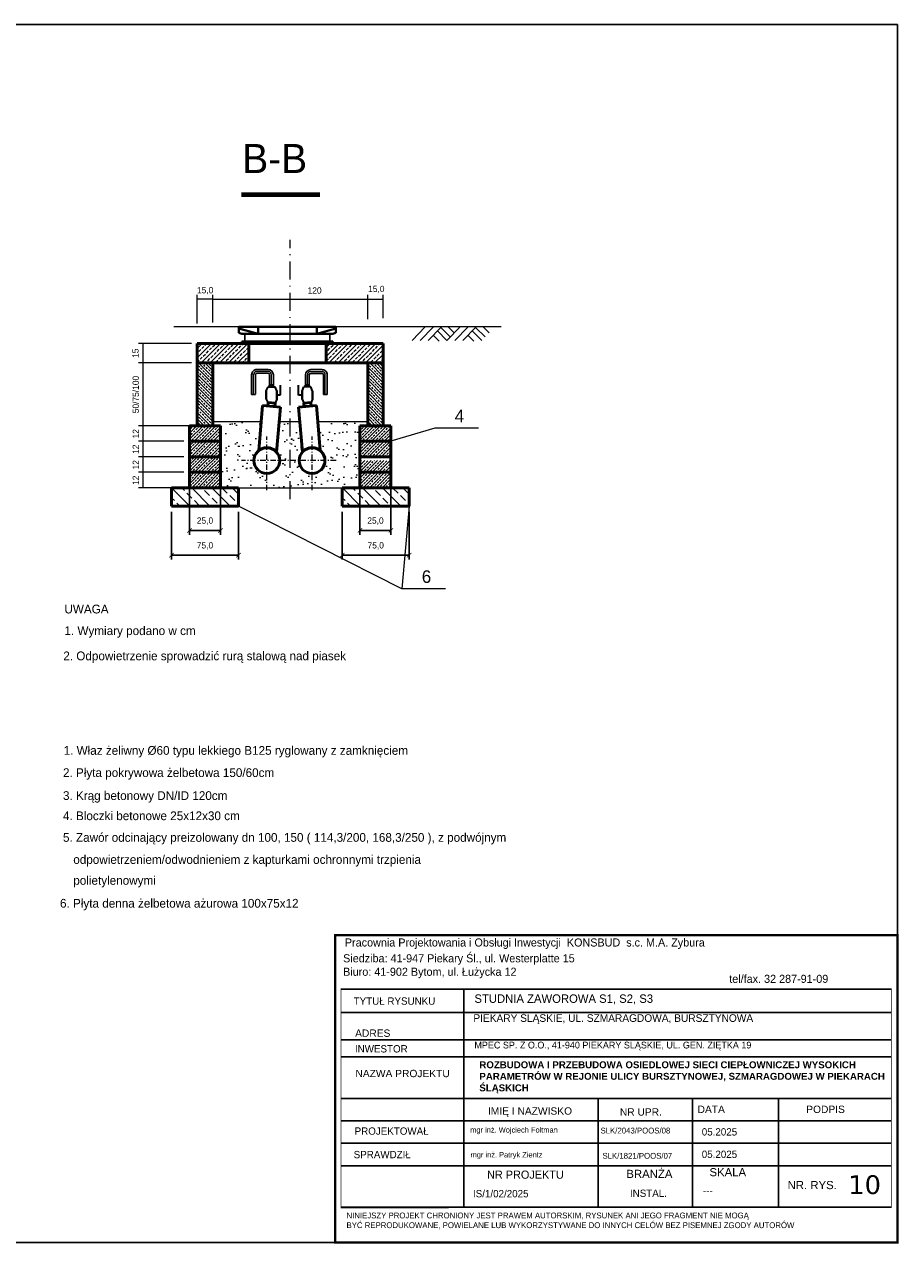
# Model space of a CAD drawing. Extents: x 6567519 to 6569315, y 5583523 to 5585607.
# Tile 41 of 67: x 6568908 to 6569005, y 5583600 to 5583736. Entities that reach past the tile are written whole.
import ezdxf

# ---------------------------------------------------------------- set-up
doc = ezdxf.new("R2010")
doc.units = 0
doc.header["$PDSIZE"] = 0.75
doc.linetypes.add('DGN Style 4', pattern=[2.564227, 1.281312, -0.640656, 0.001602, -0.640656])
doc.linetypes.add('GAK', pattern=[3.5, 2, -0.7, 0.1, -0.7])
doc.layers.get('0').update_dxf_attribs({"linetype": 'CONTINUOUS', "lineweight": 13})
doc.layers.get('Defpoints').update_dxf_attribs({"linetype": 'CONTINUOUS'})
for name, color, linetype, lineweight in [('0-przyłącze', 7, 'CONTINUOUS', 50), ('40', 10, 'CONTINUOUS', 40), ('OBRYS', 7, 'CONTINUOUS', 0), ('pomocnicza', 140, 'CONTINUOUS', 30), ('RAMKA', 7, 'CONTINUOUS', 25), ('sch_mont', 7, 'CONTINUOUS', 0), ('siec', 7, 'GAK', 70), ('studnia', 170, 'CONTINUOUS', 50), ('wymiar', 80, 'CONTINUOUS', 20)]:
    doc.layers.add(name, color=color, linetype=linetype, lineweight=lineweight)
doc.layers.add('_D.OBRZEŻE', color=43, linetype='CONTINUOUS')
doc.styles.add('Opisy018', font='verdana.ttf', dxfattribs={"height": 20})
doc.dimstyles.new('Kopia ISO-25', dxfattribs={"dimtxt": 0.7, "dimasz": 0.5, "dimexe": 0.5, "dimexo": 0.625, "dimtad": 1, "dimdsep": 46, "dimtxsty": 'Standard', "dimblk": 'ARCHTICK', "dimcen": 2.5, "dimadec": 0, "dimazin": 0, "dimtfac": 1, "dimtmove": 0, "dimatfit": 3, "dimfxl": 0, "dimarcsym": 0})
pattern_1 = [(45, (6566893.1232, 5582609.0037), (-0.50911688, 0.50911688), []), (45, (6566893.6315, 5582609.0037), (-0.50911688, 0.50911688), [0.3456, -0.144])]
pattern_2 = [(45, (-5226.1403, 15218.09356), (-0.353553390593, 0.353553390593), []), (45, (-5225.78676, 15218.09356), (-0.353553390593, 0.353553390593), [0.25, -0.125])]

# ---------------------------------------------------------------- blocks, each defined once
blk = doc.blocks.new('_ArchTick')
at = {"color": 0, "linetype": 'ByBlock', "const_width": 0.15}
blk.add_lwpolyline([(-0.5, -0.5), (0.5, 0.5)], dxfattribs=at)
blk = doc.blocks.new('*D445')
at = {"layer": 'Defpoints', "color": 0, "linetype": 'ByBlock', "lineweight": 20}
for p in [(6568926.1, 5583686.16), (6568929.56, 5583686.16), (6568929.56, 5583679.69)]:
    blk.add_point(p, dxfattribs=at)
at = {"layer": 'pomocnicza', "color": 0, "linetype": 'ByBlock', "lineweight": -2}
for p, q in [((6568926.1, 5583685.54), (6568926.1, 5583679.19)), ((6568929.56, 5583685.54), (6568929.56, 5583679.19)), ((6568926.1, 5583679.69), (6568929.56, 5583679.69))]:
    blk.add_line(p, q, dxfattribs=at)
at = {"layer": 'pomocnicza', "color": 0, "linetype": 'ByBlock', "lineweight": -2, "xscale": 0.5, "yscale": 0.5, "zscale": 0.5, "rotation": 180}
blk.add_blockref('_ArchTick', (6568926.1, 5583679.69), dxfattribs=at)
at = {"layer": 'pomocnicza', "color": 0, "linetype": 'ByBlock', "lineweight": -2, "xscale": 0.5, "yscale": 0.5, "zscale": 0.5}
blk.add_blockref('_ArchTick', (6568929.56, 5583679.69), dxfattribs=at)
at = {"layer": 'pomocnicza', "color": 0, "linetype": 'ByBlock', "lineweight": 20, "insert": (6568927.83, 5583680.72), "char_height": 0.7, "attachment_point": 5}
blk.add_mtext('25,0', dxfattribs=at)
blk = doc.blocks.new('*D444')
at = {"layer": 'Defpoints', "color": 0, "linetype": 'ByBlock', "lineweight": 20}
for p in [(6568945.11, 5583686.16), (6568948.56, 5583686.16), (6568948.56, 5583679.69)]:
    blk.add_point(p, dxfattribs=at)
at = {"layer": 'pomocnicza', "color": 0, "linetype": 'ByBlock', "lineweight": -2}
for p, q in [((6568945.11, 5583685.54), (6568945.11, 5583679.19)), ((6568948.56, 5583685.54), (6568948.56, 5583679.19)), ((6568945.11, 5583679.69), (6568948.56, 5583679.69))]:
    blk.add_line(p, q, dxfattribs=at)
at = {"layer": 'pomocnicza', "color": 0, "linetype": 'ByBlock', "lineweight": -2, "xscale": 0.5, "yscale": 0.5, "zscale": 0.5, "rotation": 180}
blk.add_blockref('_ArchTick', (6568945.11, 5583679.69), dxfattribs=at)
at = {"layer": 'pomocnicza', "color": 0, "linetype": 'ByBlock', "lineweight": -2, "xscale": 0.5, "yscale": 0.5, "zscale": 0.5}
blk.add_blockref('_ArchTick', (6568948.56, 5583679.69), dxfattribs=at)
at = {"layer": 'pomocnicza', "color": 0, "linetype": 'ByBlock', "lineweight": 20, "insert": (6568946.84, 5583680.72), "char_height": 0.7, "attachment_point": 5}
blk.add_mtext('25,0', dxfattribs=at)
blk = doc.blocks.new('*D440')
at = {"layer": 'Defpoints', "color": 0, "linetype": 'ByBlock', "lineweight": 20}
for p in [(6568924.1, 5583682.4), (6568931.56, 5583682.4), (6568931.56, 5583676.93)]:
    blk.add_point(p, dxfattribs=at)
at = {"layer": 'studnia', "color": 0, "linetype": 'ByBlock', "lineweight": -2}
for p, q in [((6568924.1, 5583681.77), (6568924.1, 5583676.43)), ((6568931.56, 5583681.77), (6568931.56, 5583676.43)), ((6568924.1, 5583676.93), (6568931.56, 5583676.93))]:
    blk.add_line(p, q, dxfattribs=at)
at = {"layer": 'studnia', "color": 0, "linetype": 'ByBlock', "lineweight": -2, "xscale": 0.5, "yscale": 0.5, "zscale": 0.5, "rotation": 180}
blk.add_blockref('_ArchTick', (6568924.1, 5583676.93), dxfattribs=at)
at = {"layer": 'studnia', "color": 0, "linetype": 'ByBlock', "lineweight": -2, "xscale": 0.5, "yscale": 0.5, "zscale": 0.5}
blk.add_blockref('_ArchTick', (6568931.56, 5583676.93), dxfattribs=at)
at = {"layer": 'studnia', "color": 0, "linetype": 'ByBlock', "lineweight": 20, "insert": (6568927.83, 5583677.96), "char_height": 0.7, "attachment_point": 5}
blk.add_mtext('75,0', dxfattribs=at)
blk = doc.blocks.new('*D441')
at = {"layer": 'Defpoints', "color": 0, "linetype": 'ByBlock', "lineweight": 20}
for p in [(6568943.14, 5583682.4), (6568950.6, 5583682.4), (6568950.6, 5583676.93)]:
    blk.add_point(p, dxfattribs=at)
at = {"layer": 'studnia', "color": 0, "linetype": 'ByBlock', "lineweight": -2}
for p, q in [((6568943.14, 5583681.77), (6568943.14, 5583676.43)), ((6568950.6, 5583681.77), (6568950.6, 5583676.43)), ((6568943.14, 5583676.93), (6568950.6, 5583676.93))]:
    blk.add_line(p, q, dxfattribs=at)
at = {"layer": 'studnia', "color": 0, "linetype": 'ByBlock', "lineweight": -2, "xscale": 0.5, "yscale": 0.5, "zscale": 0.5, "rotation": 180}
blk.add_blockref('_ArchTick', (6568943.14, 5583676.93), dxfattribs=at)
at = {"layer": 'studnia', "color": 0, "linetype": 'ByBlock', "lineweight": -2, "xscale": 0.5, "yscale": 0.5, "zscale": 0.5}
blk.add_blockref('_ArchTick', (6568950.6, 5583676.93), dxfattribs=at)
at = {"layer": 'studnia', "color": 0, "linetype": 'ByBlock', "lineweight": 20, "insert": (6568946.87, 5583677.96), "char_height": 0.7, "attachment_point": 5}
blk.add_mtext('75,0', dxfattribs=at)

msp = doc.modelspace()

# ---------------------------------------------------------------- hatches: boundary and pattern name
at = {"layer": 'siec', "linetype": 'Continuous', "lineweight": 20}
h = msp.add_hatch(dxfattribs=at)
h.set_pattern_fill('ANSI33', color=0, scale=2, angle=90, style=0)
h.set_pattern_definition([(135, (-5226.1403, 15218.09356), (-0.353553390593, -0.353553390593), []), (135, (-5226.1403, 15218.4471), (-0.353553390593, -0.353553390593), [0.25, -0.125])])
h.paths.add_polyline_path([(6568928.692, 5583698.358), (6568926.964, 5583698.358), (6568926.964, 5583691.348), (6568928.692, 5583691.348)])
h.paths.add_polyline_path([(6568947.7, 5583698.358), (6568946.946, 5583698.358), (6568945.972, 5583698.358), (6568945.972, 5583693.929), (6568947.7, 5583693.929)])
h.paths.add_polyline_path([(6568947.7, 5583693.929), (6568945.972, 5583693.929), (6568945.972, 5583691.348), (6568947.7, 5583691.348)])
h = msp.add_hatch(dxfattribs=at)
h.set_pattern_fill('ANSI33', color=0, scale=2, style=0)
h.set_pattern_definition(pattern_2)
h.paths.add_polyline_path([(6568929.556, 5583687.892), (6568926.1, 5583687.892), (6568926.1, 5583686.164), (6568929.556, 5583686.164)])
h.paths.add_polyline_path([(6568929.556, 5583689.62), (6568928.692, 5583689.62), (6568926.964, 5583689.62), (6568926.1, 5583689.62), (6568926.1, 5583687.892), (6568929.556, 5583687.892)])
h.paths.add_polyline_path([(6568929.556, 5583691.348), (6568928.692, 5583691.348), (6568926.964, 5583691.348), (6568926.1, 5583691.348), (6568926.1, 5583689.62), (6568926.964, 5583689.62), (6568928.692, 5583689.62), (6568929.556, 5583689.62)])
h.paths.add_polyline_path([(6568948.564, 5583691.348), (6568947.7, 5583691.348), (6568945.972, 5583691.348), (6568945.108, 5583691.348), (6568945.108, 5583689.62), (6568945.972, 5583689.62), (6568947.7, 5583689.62), (6568948.564, 5583689.62)])
h.paths.add_polyline_path([(6568948.564, 5583689.62), (6568947.7, 5583689.62), (6568945.972, 5583689.62), (6568945.108, 5583689.62), (6568945.108, 5583687.892), (6568948.564, 5583687.892)])
h.paths.add_polyline_path([(6568948.564, 5583687.471), (6568945.108, 5583687.471), (6568945.108, 5583686.164), (6568948.564, 5583686.164)])
h.paths.add_polyline_path([(6568948.564, 5583686.164), (6568945.108, 5583686.164), (6568945.108, 5583684.436), (6568948.564, 5583684.436)])
h = msp.add_hatch(dxfattribs=at)
h.set_pattern_fill('AR-SAND', color=0, style=0)
h.set_pattern_definition([(37.5, (-5226.1403, 15218.0936), (-0.0629933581, 1.926823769), [0, -1.52, 0, -1.7, 0, -1.625]), (7.5, (-5226.1403, 15218.0936), (1.7697767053, 2.8221460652), [0, -0.82, 0, -1.37, 0, -0.525]), (327.5, (-5227.3703, 15218.0936), (3.11414186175, 0.00565905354), [0, -0.5, 0, -1.8, 0, -2.35]), (317.5, (-5227.3703, 15218.0936), (3.0061266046, 0.8776755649), [0, -0.25, 0, -1.18, 0, -1.35])])
h.paths.add_polyline_path([(6568933.29, 5583687.471, -0.2269622), (6568933.827, 5583688.592), (6568934.096, 5583691.791), (6568928.692, 5583691.791), (6568928.692, 5583691.348), (6568929.556, 5583691.348), (6568929.556, 5583689.62), (6568929.556, 5583687.892), (6568929.556, 5583686.164), (6568929.556, 5583684.436), (6568934.73, 5583684.436), (6568934.73, 5583686.031, -0.4142136)])
h.paths.add_polyline_path([(6568937.332, 5583687.471), (6568936.17, 5583687.471, -0.4142136), (6568934.73, 5583686.031), (6568934.73, 5583684.436), (6568937.332, 5583684.436), (6568937.332, 5583685.343, -0.4142136), (6568937.003, 5583685.672, -0.4142136), (6568937.332, 5583686.002)])
h.paths.add_polyline_path([(6568937.332, 5583691.791), (6568936.098, 5583691.791), (6568935.814, 5583688.418, -0.1815108), (6568936.17, 5583687.471), (6568937.332, 5583687.471)])
h.paths.add_polyline_path([(6568938.402, 5583691.791), (6568937.332, 5583691.791), (6568937.332, 5583687.471), (6568938.33, 5583687.471, -0.1815108), (6568938.686, 5583688.418)])
h.paths.add_polyline_path([(6568939.77, 5583686.031, -0.4142136), (6568938.33, 5583687.471), (6568937.332, 5583687.471), (6568937.332, 5583686.002, -0.4142136), (6568937.661, 5583685.672, -0.4142136), (6568937.332, 5583685.343), (6568937.332, 5583684.436), (6568939.77, 5583684.436)])
h.paths.add_polyline_path([(6568945.108, 5583686.164), (6568945.108, 5583687.471), (6568941.21, 5583687.471, -0.4142136), (6568939.77, 5583686.031), (6568939.77, 5583684.436), (6568945.108, 5583684.436)])
h.paths.add_polyline_path([(6568945.108, 5583689.62), (6568945.108, 5583691.348), (6568945.972, 5583691.348), (6568945.972, 5583691.791), (6568940.405, 5583691.791), (6568940.673, 5583688.592, -0.2269622), (6568941.21, 5583687.471), (6568945.108, 5583687.471), (6568945.108, 5583687.892)])
h = msp.add_hatch(dxfattribs=at)
h.set_pattern_fill('ANSI33', color=0, scale=2, style=0)
h.set_pattern_definition(pattern_2)
h.paths.add_polyline_path([(6568929.556, 5583686.164), (6568926.1, 5583686.164), (6568926.1, 5583684.436), (6568929.556, 5583684.436)])
at = {"layer": 'studnia', "linetype": 'ByBlock', "lineweight": 20}
h = msp.add_hatch(dxfattribs=at)
h.set_pattern_fill('ANSI33', color=0, scale=0.25, angle=270, style=0)
h.set_pattern_definition([(315, (4995.9084, 4431.7285), (1.12253201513, 1.12253201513), []), (315, (4995.9084, 4430.606), (1.12253201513, 1.12253201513), [0.79375, -0.396875])])
h.paths.add_polyline_path([(6568931.558, 5583684.436), (6568924.098, 5583684.436), (6568924.098, 5583682.397), (6568931.558, 5583682.397)])
h = msp.add_hatch(dxfattribs=at)
h.set_pattern_fill('ANSI33', color=0, scale=0.25, angle=270, style=0)
h.set_pattern_definition([(315, (5014.9537, 4431.7285), (1.12253201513, 1.12253201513), []), (315, (5014.9537, 4430.606), (1.12253201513, 1.12253201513), [0.79375, -0.396875])])
h.paths.add_polyline_path([(6568950.603, 5583684.436), (6568943.143, 5583684.436), (6568943.143, 5583682.397), (6568950.603, 5583682.397)])
at = {"layer": 'wymiar'}
h = msp.add_hatch(dxfattribs=at)
h.set_pattern_fill('JIS_STN_2.5', color=0, scale=0.288, style=0)
h.set_pattern_definition(pattern_1)
h.paths.add_polyline_path([(6568932.709, 5583698.358), (6568932.709, 5583700.518), (6568926.964, 5583700.518), (6568926.964, 5583698.358)])
h = msp.add_hatch(dxfattribs=at)
h.set_pattern_fill('JIS_STN_2.5', color=0, scale=0.288, style=0)
h.set_pattern_definition(pattern_1)
h.paths.add_polyline_path([(6568941.349, 5583700.518), (6568941.349, 5583698.358), (6568947.7, 5583698.358), (6568947.7, 5583700.518)])

# ---------------------------------------------------------------- linework, layer by layer
at = {"layer": '0-przyłącze', "color": 0, "lineweight": 30}
for p, q in [((6568932.289, 5583700.758, 10.18), (6568932.289, 5583701.598, 10.18)), ((6568941.74, 5583700.758, 10.18), (6568941.74, 5583701.598, 10.18))]:
    msp.add_line(p, q, dxfattribs=at)
at = {"layer": '0-przyłącze', "color": 0, "lineweight": 35}
for p, q in [((6568934.659, 5583695.235, 10.18), (6568934.859, 5583695.688, 10.18)), ((6568934.659, 5583695.235, 10.18), (6568934.659, 5583694.329, 10.18)), ((6568934.659, 5583694.329, 10.18), (6568934.659, 5583695.235, 10.18)), ((6568934.859, 5583695.688, 10.18), (6568935.646, 5583695.688, 10.18)), ((6568935.031, 5583695.688, 10.18), (6568935.031, 5583695.882, 10.18)), ((6568935.031, 5583695.882, 10.18), (6568935.412, 5583695.882, 10.18)), ((6568935.459, 5583695.882, 10.18), (6568935.094, 5583695.882, 10.18)), ((6568935.459, 5583695.688, 10.18), (6568935.459, 5583695.882, 10.18)), ((6568935.846, 5583695.235, 10.18), (6568935.646, 5583695.688, 10.18)), ((6568935.846, 5583695.235, 10.18), (6568935.846, 5583694.329, 10.18)), ((6568935.846, 5583694.329, 10.18), (6568935.846, 5583695.235, 10.18)), ((6568936.239, 5583694.782, 10.18), (6568936.239, 5583695.887, 10.18)), ((6568938.256, 5583694.769, 10.18), (6568938.256, 5583695.874, 10.18)), ((6568938.648, 5583695.222, 10.18), (6568938.848, 5583695.675, 10.18)), ((6568938.648, 5583695.222, 10.18), (6568938.648, 5583694.316, 10.18)), ((6568938.648, 5583694.316, 10.18), (6568938.648, 5583695.222, 10.18)), ((6568939.635, 5583695.675, 10.18), (6568938.848, 5583695.675, 10.18)), ((6568939.035, 5583695.675, 10.18), (6568939.035, 5583695.869, 10.18)), ((6568939.035, 5583695.869, 10.18), (6568939.401, 5583695.869, 10.18)), ((6568939.463, 5583695.869, 10.18), (6568939.083, 5583695.869, 10.18)), ((6568939.463, 5583695.675, 10.18), (6568939.463, 5583695.869, 10.18)), ((6568939.835, 5583695.222, 10.18), (6568939.635, 5583695.675, 10.18)), ((6568939.835, 5583695.222, 10.18), (6568939.835, 5583694.316, 10.18)), ((6568939.835, 5583694.316, 10.18), (6568939.835, 5583695.222, 10.18)), ((6568934.659, 5583694.329, 10.18), (6568934.859, 5583693.876, 10.18)), ((6568935.846, 5583694.329, 10.18), (6568935.646, 5583693.876, 10.18)), ((6568935.846, 5583694.782, 10.18), (6568936.239, 5583694.782, 10.18)), ((6568938.648, 5583694.769, 10.18), (6568938.256, 5583694.769, 10.18)), ((6568938.648, 5583694.316, 10.18), (6568938.848, 5583693.863, 10.18)), ((6568939.835, 5583694.316, 10.18), (6568939.635, 5583693.863, 10.18))]:
    msp.add_line(p, q, dxfattribs=at)
at = {"layer": '40', "color": 0}
for p, q in [((6568931.611, 5583702.364, 10.18), (6568942.418, 5583702.369, 10.18)), ((6568931.611, 5583702.364, 10.18), (6568931.611, 5583701.718, 10.18)), ((6568933.745, 5583701.598, 10.18), (6568931.611, 5583702.198, 10.18)), ((6568933.744, 5583702.366, 10.18), (6568933.745, 5583701.598, 10.18)), ((6568940.284, 5583702.366, 10.18), (6568940.284, 5583701.598, 10.18)), ((6568940.284, 5583701.598, 10.18), (6568942.417, 5583702.198, 10.18)), ((6568942.418, 5583702.364, 10.18), (6568942.417, 5583701.718, 10.18)), ((6568931.611, 5583701.718, 10.18), (6568931.944, 5583701.598, 10.18)), ((6568931.944, 5583701.598, 10.18), (6568942.084, 5583701.598, 10.18)), ((6568931.945, 5583700.758, 10.18), (6568931.945, 5583700.518, 10.18)), ((6568931.945, 5583700.758, 10.18), (6568942.084, 5583700.758, 10.18)), ((6568942.417, 5583701.718, 10.18), (6568942.084, 5583701.598, 10.18)), ((6568942.084, 5583700.758, 10.18), (6568942.084, 5583700.518, 10.18))]:
    msp.add_line(p, q, dxfattribs=at)
at = {"layer": '_D.OBRZEŻE', "color": 0}
for p, q in [((6568942.974, 5583628.561, 10.18), (6569004.361, 5583628.561, 10.18)), ((6568956.688, 5583604.25, 10.18), (6568956.688, 5583628.561, 10.18)), ((6568942.992, 5583625.962, 10.18), (6569004.36, 5583625.962, 10.18)), ((6568943.002, 5583622.894, 10.18), (6569004.359, 5583622.894, 10.18)), ((6568943.002, 5583621.004, 10.18), (6569004.358, 5583621.004, 10.18)), ((6568943.002, 5583616.377, 10.18), (6569004.356, 5583616.377, 10.18)), ((6568971.687, 5583604.25, 10.18), (6568971.687, 5583616.377, 10.18)), ((6568982.194, 5583604.25, 10.18), (6568982.194, 5583616.377, 10.18)), ((6568991.788, 5583604.25, 10.18), (6568991.788, 5583616.377, 10.18)), ((6568943.002, 5583613.877, 10.18), (6569004.356, 5583613.877, 10.18)), ((6568943.002, 5583611.377, 10.18), (6569004.355, 5583611.377, 10.18)), ((6568943.002, 5583608.877, 10.18), (6569004.354, 5583608.877, 10.18)), ((6568943.002, 5583604.25, 10.18), (6569004.352, 5583604.25, 10.18))]:
    msp.add_line(p, q, dxfattribs=at)
at = {"layer": '_D.OBRZEŻE', "color": 0, "elevation": 10.18}
for points, const_width in [([(6568942.343, 5583634.561), (6569005.043, 5583634.561), (6569005.043, 5583600.324), (6568942.343, 5583600.324)], 0.259), ([(6569004.361, 5583628.574), (6568943.002, 5583628.574), (6568943.002, 5583604.175), (6569004.352, 5583604.214)], 0.0739)]:
    msp.add_lwpolyline(points, close=True, dxfattribs=dict(at, const_width=const_width))
at = {"layer": 'OBRYS', "color": 0, "linetype": 'Continuous', "lineweight": 30}
for p, q in [((6568933.031, 5583694.854, 10.18), (6568933.031, 5583697.036, 10.18)), ((6568933.459, 5583694.856, 10.18), (6568933.459, 5583697.051, 10.18)), ((6568935.031, 5583697.044, 10.18), (6568935.031, 5583695.882, 10.18)), ((6568935.459, 5583697.036, 10.18), (6568935.459, 5583695.882, 10.18)), ((6568939.035, 5583697.023, 10.18), (6568939.035, 5583695.869, 10.18)), ((6568939.463, 5583697.031, 10.18), (6568939.463, 5583695.869, 10.18)), ((6568941.035, 5583694.843, 10.18), (6568941.035, 5583697.038, 10.18)), ((6568941.463, 5583694.841, 10.18), (6568941.463, 5583697.023, 10.18)), ((6568933.459, 5583694.854, 10.18), (6568933.031, 5583694.854, 10.18)), ((6568941.035, 5583694.841, 10.18), (6568941.463, 5583694.841, 10.18))]:
    msp.add_line(p, q, dxfattribs=at)
at = {"layer": 'OBRYS', "color": 0, "lineweight": 30}
for p, q in [((6568934.75, 5583697.199, 10.18), (6568933.607, 5583697.199, 10.18)), ((6568934.869, 5583697.627, 10.18), (6568933.622, 5583697.627, 10.18)), ((6568934.883, 5583697.199, 10.18), (6568934.75, 5583697.199, 10.18)), ((6568939.611, 5583697.186, 10.18), (6568939.745, 5583697.186, 10.18)), ((6568939.626, 5583697.614, 10.18), (6568940.873, 5583697.614, 10.18)), ((6568939.745, 5583697.186, 10.18), (6568940.888, 5583697.186, 10.18))]:
    msp.add_line(p, q, dxfattribs=at)
at = {"layer": 'OBRYS', "color": 0, "lineweight": 20}
for p, q in [((6568934.876, 5583697.413, 10.18), (6568933.614, 5583697.413, 10.18)), ((6568939.618, 5583697.4, 10.18), (6568940.88, 5583697.4, 10.18))]:
    msp.add_line(p, q, dxfattribs=at)
at = {"layer": 'OBRYS', "color": 0, "lineweight": 30, "extrusion": (0, 0, -1)}
for centre, radius, start, end in [((-6568933.622, 5583697.036, -10.18), 0.591, 359.9989, 89.9989), ((-6568934.883, 5583697.051, -10.18), 0.148, 89.9989, 179.9989), ((-6568939.611, 5583697.038, -10.18), 0.148, 0.0011, 90.0011), ((-6568940.873, 5583697.023, -10.18), 0.591, 90.0011, 180.0011)]:
    msp.add_arc(centre, radius, start, end, dxfattribs=at)
at = {"layer": 'OBRYS', "color": 0, "lineweight": 20}
for centre, start, end in [((6568933.614, 5583697.044, 10.18), 90.0011, 180.0011), ((6568934.876, 5583697.044, 10.18), 0.0011, 90.0011), ((6568939.618, 5583697.031, 10.18), 89.9989, 179.9989), ((6568940.88, 5583697.03, 10.18), 359.9989, 89.9989)]:
    msp.add_arc(centre, 0.369, start, end, dxfattribs=at)
at = {"layer": 'OBRYS', "color": 0, "lineweight": 30}
for centre, radius, start, end in [((6568933.607, 5583697.051, 10.18), 0.148, 90.0011, 180.0011), ((6568934.869, 5583697.036, 10.18), 0.591, 0.0011, 90.0011), ((6568939.626, 5583697.023, 10.18), 0.591, 89.9989, 179.9989), ((6568940.888, 5583697.038, 10.18), 0.148, 359.9989, 89.9989)]:
    msp.add_arc(centre, radius, start, end, dxfattribs=at)
at = {"layer": 'pomocnicza', "color": 0, "lineweight": 25}
for p, q in [((6568802.898, 5583736.09, 10.18), (6569005.043, 5583736.09, 10.18)), ((6569005.043, 5583736.09, 10.18), (6569005.043, 5583600.324, 10.18)), ((6568802.898, 5583600.324, 10.18), (6569005.043, 5583600.324, 10.18))]:
    msp.add_line(p, q, dxfattribs=at)
at = {"layer": 'pomocnicza', "color": 0, "linetype": 'ByBlock', "lineweight": 20}
for p, q in [((6568926.964, 5583702.762, 10.18), (6568926.964, 5583705.953, 10.18)), ((6568928.692, 5583702.857, 10.18), (6568928.692, 5583705.953, 10.18)), ((6568945.972, 5583703.239, 10.18), (6568945.972, 5583705.953, 10.18)), ((6568947.7, 5583703.334, 10.18), (6568947.7, 5583705.953, 10.18)), ((6568928.692, 5583705.453, 10.18), (6568926.964, 5583705.453, 10.18)), ((6568928.692, 5583705.453, 10.18), (6568945.972, 5583705.453, 10.18)), ((6568945.972, 5583705.453, 10.18), (6568947.7, 5583705.453, 10.18)), ((6568926.339, 5583700.518, 10.18), (6568920.426, 5583700.518, 10.18)), ((6568920.926, 5583698.358, 10.18), (6568920.926, 5583700.518, 10.18)), ((6568925.714, 5583698.358, 10.18), (6568920.426, 5583698.358, 10.18)), ((6568920.926, 5583691.348, 10.18), (6568920.926, 5583698.358, 10.18)), ((6568926.339, 5583698.358, 10.18), (6568921.401, 5583698.358, 10.18)), ((6568925.475, 5583691.348, 10.18), (6568920.426, 5583691.348, 10.18)), ((6568920.926, 5583689.62, 10.18), (6568920.926, 5583691.348, 10.18)), ((6568926.339, 5583691.348, 10.18), (6568921.401, 5583691.348, 10.18)), ((6568925.475, 5583689.62, 10.18), (6568920.426, 5583689.62, 10.18)), ((6568925.475, 5583689.62, 10.18), (6568920.426, 5583689.62, 10.18)), ((6568920.926, 5583687.892, 10.18), (6568920.926, 5583689.62, 10.18)), ((6568925.475, 5583687.892, 10.18), (6568920.426, 5583687.892, 10.18)), ((6568925.475, 5583687.892, 10.18), (6568920.426, 5583687.892, 10.18)), ((6568920.926, 5583686.164, 10.18), (6568920.926, 5583687.892, 10.18)), ((6568925.475, 5583686.164, 10.18), (6568920.426, 5583686.164, 10.18)), ((6568925.475, 5583686.164, 10.18), (6568920.426, 5583686.164, 10.18)), ((6568920.926, 5583684.436, 10.18), (6568920.926, 5583686.164, 10.18)), ((6568925.475, 5583684.436, 10.18), (6568920.426, 5583684.436, 10.18))]:
    msp.add_line(p, q, dxfattribs=at)
at = {"layer": 'RAMKA', "color": 0, "linetype": 'ByBlock'}
for p, q in [((6568926.1, 5583679.687, 10.18), (6568929.556, 5583679.687, 10.18)), ((6568945.108, 5583679.687, 10.18), (6568948.564, 5583679.687, 10.18))]:
    msp.add_line(p, q, dxfattribs=at)
at = {"layer": 'sch_mont', "color": 0, "lineweight": 20}
for p, q in [((6568933.248, 5583694.856, 10.18), (6568933.248, 5583697.087, 10.18)), ((6568941.247, 5583694.843, 10.18), (6568941.247, 5583697.073, 10.18))]:
    msp.add_line(p, q, dxfattribs=at)
at = {"layer": 'sch_mont', "color": 0, "linetype": 'DGN Style 4', "lineweight": 20}
for p, q in [((6568935.24, 5583695.882, 10.18), (6568935.239, 5583697.036, 10.18)), ((6568939.255, 5583695.869, 10.18), (6568939.255, 5583697.023, 10.18))]:
    msp.add_line(p, q, dxfattribs=at)
at = {"layer": 'siec', "color": 0, "linetype": 'Continuous', "lineweight": 20}
msp.add_line((6568929.556, 5583684.436, 10.18), (6568945.108, 5583684.436, 10.18), dxfattribs=at)
at = {"layer": 'studnia', "color": 0}
for p, q in [((6568926.964, 5583698.358, 10.18), (6568926.964, 5583700.518, 10.18)), ((6568926.964, 5583700.518, 10.18), (6568947.7, 5583700.518, 10.18)), ((6568932.709, 5583698.358, 10.18), (6568932.709, 5583700.518, 10.18)), ((6568941.349, 5583698.358, 10.18), (6568941.349, 5583700.518, 10.18)), ((6568947.7, 5583698.358, 10.18), (6568947.7, 5583700.518, 10.18)), ((6568926.964, 5583691.348, 10.18), (6568926.964, 5583698.358, 10.18)), ((6568926.964, 5583698.358, 10.18), (6568928.692, 5583698.358, 10.18)), ((6568926.964, 5583698.358, 10.18), (6568947.7, 5583698.358, 10.18)), ((6568928.692, 5583698.358, 10.18), (6568928.692, 5583691.348, 10.18)), ((6568945.972, 5583691.348, 10.18), (6568945.972, 5583698.358, 10.18)), ((6568945.972, 5583698.358, 10.18), (6568947.7, 5583698.358, 10.18)), ((6568947.7, 5583698.358, 10.18), (6568947.7, 5583691.348, 10.18)), ((6568934.836, 5583693.558, 10.18), (6568934.868, 5583693.929, 10.18)), ((6568934.868, 5583693.929, 10.18), (6568935.652, 5583693.863, 10.18)), ((6568935.652, 5583693.863, 10.18), (6568935.621, 5583693.492, 10.18)), ((6568939.633, 5583693.929, 10.18), (6568938.848, 5583693.863, 10.18)), ((6568938.848, 5583693.863, 10.18), (6568938.879, 5583693.492, 10.18)), ((6568939.664, 5583693.558, 10.18), (6568939.633, 5583693.929, 10.18)), ((6568933.826, 5583688.585, 10.18), (6568934.248, 5583693.608, 10.18)), ((6568934.248, 5583693.608, 10.18), (6568936.237, 5583693.441, 10.18)), ((6568935.814, 5583688.418, 10.18), (6568936.237, 5583693.441, 10.18)), ((6568940.252, 5583693.608, 10.18), (6568938.264, 5583693.441, 10.18)), ((6568938.686, 5583688.418, 10.18), (6568938.264, 5583693.441, 10.18)), ((6568940.674, 5583688.585, 10.18), (6568940.252, 5583693.608, 10.18)), ((6568926.964, 5583691.348, 10.18), (6568926.1, 5583691.348, 10.18)), ((6568926.1, 5583691.348, 10.18), (6568926.1, 5583689.62, 10.18)), ((6568926.964, 5583691.348, 10.18), (6568928.692, 5583691.348, 10.18)), ((6568926.964, 5583691.348, 10.18), (6568928.692, 5583691.348, 10.18)), ((6568928.692, 5583691.348, 10.18), (6568929.556, 5583691.348, 10.18)), ((6568929.556, 5583691.348, 10.18), (6568929.556, 5583689.62, 10.18)), ((6568945.972, 5583691.348, 10.18), (6568945.108, 5583691.348, 10.18)), ((6568945.108, 5583691.348, 10.18), (6568945.108, 5583689.62, 10.18)), ((6568945.972, 5583691.348, 10.18), (6568947.7, 5583691.348, 10.18)), ((6568945.972, 5583691.348, 10.18), (6568947.7, 5583691.348, 10.18)), ((6568945.972, 5583691.348, 10.18), (6568947.7, 5583691.348, 10.18)), ((6568947.7, 5583691.348, 10.18), (6568948.564, 5583691.348, 10.18)), ((6568948.564, 5583691.348, 10.18), (6568948.564, 5583689.62, 10.18)), ((6568926.1, 5583689.62, 10.18), (6568929.556, 5583689.62, 10.18)), ((6568926.964, 5583689.62, 10.18), (6568926.1, 5583689.62, 10.18)), ((6568926.1, 5583689.62, 10.18), (6568926.1, 5583687.892, 10.18)), ((6568926.964, 5583689.62, 10.18), (6568928.692, 5583689.62, 10.18)), ((6568928.692, 5583689.62, 10.18), (6568929.556, 5583689.62, 10.18)), ((6568929.556, 5583689.62, 10.18), (6568929.556, 5583687.892, 10.18)), ((6568945.108, 5583689.62, 10.18), (6568948.564, 5583689.62, 10.18)), ((6568945.972, 5583689.62, 10.18), (6568945.108, 5583689.62, 10.18)), ((6568945.108, 5583689.62, 10.18), (6568945.108, 5583687.892, 10.18)), ((6568945.972, 5583689.62, 10.18), (6568947.7, 5583689.62, 10.18)), ((6568947.7, 5583689.62, 10.18), (6568948.564, 5583689.62, 10.18)), ((6568948.564, 5583689.62, 10.18), (6568948.564, 5583687.892, 10.18)), ((6568926.1, 5583687.892, 10.18), (6568929.556, 5583687.892, 10.18)), ((6568926.1, 5583687.892, 10.18), (6568926.1, 5583686.164, 10.18)), ((6568929.556, 5583687.892, 10.18), (6568929.556, 5583686.164, 10.18)), ((6568945.108, 5583687.892, 10.18), (6568948.564, 5583687.892, 10.18)), ((6568945.108, 5583687.892, 10.18), (6568945.108, 5583686.164, 10.18)), ((6568948.564, 5583687.892, 10.18), (6568948.564, 5583686.164, 10.18)), ((6568926.1, 5583686.164, 10.18), (6568929.556, 5583686.164, 10.18)), ((6568926.1, 5583686.164, 10.18), (6568929.556, 5583686.164, 10.18)), ((6568926.1, 5583686.164, 10.18), (6568926.1, 5583684.436, 10.18)), ((6568929.556, 5583686.164, 10.18), (6568929.556, 5583684.436, 10.18)), ((6568945.108, 5583686.164, 10.18), (6568948.564, 5583686.164, 10.18)), ((6568945.108, 5583686.164, 10.18), (6568948.564, 5583686.164, 10.18)), ((6568945.108, 5583686.164, 10.18), (6568945.108, 5583684.436, 10.18)), ((6568948.564, 5583686.164, 10.18), (6568948.564, 5583684.436, 10.18)), ((6568926.1, 5583684.436, 10.18), (6568929.556, 5583684.436, 10.18)), ((6568945.108, 5583684.436, 10.18), (6568948.564, 5583684.436, 10.18))]:
    msp.add_line(p, q, dxfattribs=at)
at = {"layer": 'studnia', "color": 0, "linetype": 'ByBlock'}
for p, q in [((6568924.098, 5583684.436, 10.18), (6568931.558, 5583684.436, 10.18)), ((6568924.098, 5583684.436, 10.18), (6568924.098, 5583682.397, 10.18)), ((6568931.558, 5583682.397, 10.18), (6568931.558, 5583684.436, 10.18)), ((6568943.143, 5583684.436, 10.18), (6568950.603, 5583684.436, 10.18)), ((6568943.143, 5583684.436, 10.18), (6568943.143, 5583682.397, 10.18)), ((6568950.603, 5583682.397, 10.18), (6568950.603, 5583684.436, 10.18)), ((6568924.098, 5583682.397, 10.18), (6568931.558, 5583682.397, 10.18)), ((6568943.143, 5583682.397, 10.18), (6568950.603, 5583682.397, 10.18))]:
    msp.add_line(p, q, dxfattribs=at)
at = {"layer": 'studnia', "color": 0, "linetype": 'ByBlock', "lineweight": 20}
msp.add_line((6568950.603, 5583682.397, 10.18), (6568949.797, 5583673.168, 10.18), dxfattribs=at)
at = {"layer": 'studnia', "color": 0}
for centre in [(6568934.73, 5583687.471, 10.18), (6568939.77, 5583687.471, 10.18)]:
    msp.add_circle(centre, 1.44, dxfattribs=at)
at = {"layer": 'wymiar', "color": 0, "lineweight": 80}
msp.add_line((6568940.653, 5583717.097, 10.18), (6568931.913, 5583717.097, 10.18), dxfattribs=at)
at = {"layer": 'wymiar', "color": 0, "linetype": 'GAK'}
msp.add_line((6568937.332, 5583683.164, 10.18), (6568937.332, 5583712.069, 10.18), dxfattribs=at)
at = {"layer": 'wymiar', "color": 0}
for p, q in [((6568960.861, 5583702.367, 10.18), (6568924.347, 5583702.367, 10.18)), ((6568952.398, 5583702.367, 10.18), (6568950.922, 5583700.873, 10.18)), ((6568953.295, 5583702.367, 10.18), (6568951.819, 5583700.873, 10.18)), ((6568954.193, 5583702.367, 10.18), (6568952.716, 5583700.873, 10.18)), ((6568954.805, 5583700.873, 10.18), (6568953.748, 5583701.917, 10.18)), ((6568955.175, 5583701.248, 10.18), (6568954.119, 5583702.292, 10.18)), ((6568956.281, 5583702.367, 10.18), (6568954.805, 5583700.873, 10.18)), ((6568954.952, 5583702.367, 10.18), (6568955.624, 5583701.703, 10.18)), ((6568957.178, 5583702.367, 10.18), (6568955.702, 5583700.873, 10.18)), ((6568958.076, 5583702.367, 10.18), (6568956.599, 5583700.873, 10.18)), ((6568958.687, 5583700.873, 10.18), (6568957.631, 5583701.917, 10.18)), ((6568959.058, 5583701.248, 10.18), (6568958.002, 5583702.292, 10.18)), ((6568958.835, 5583702.367, 10.18), (6568959.507, 5583701.703, 10.18)), ((6568953.268, 5583701.432, 10.18), (6568953.94, 5583700.767, 10.18)), ((6568957.151, 5583701.432, 10.18), (6568957.823, 5583700.767, 10.18)), ((6568934.096, 5583691.791, 10.18), (6568928.692, 5583691.791, 10.18)), ((6568938.402, 5583691.791, 10.18), (6568936.098, 5583691.791, 10.18)), ((6568945.972, 5583691.791, 10.18), (6568940.405, 5583691.791, 10.18)), ((6568953.467, 5583691.069, 10.18), (6568948.564, 5583689.62, 10.18)), ((6568958.334, 5583691.069, 10.18), (6568953.467, 5583691.069, 10.18)), ((6568949.797, 5583673.168, 10.18), (6568931.558, 5583682.397, 10.18)), ((6568954.664, 5583673.168, 10.18), (6568949.797, 5583673.168, 10.18))]:
    msp.add_line(p, q, dxfattribs=at)
at = {"layer": 'wymiar', "color": 0, "linetype": 'GAK', "ltscale": 0.3}
for p, q in [((6568934.73, 5583684.186, 10.18), (6568934.73, 5583690.143, 10.18)), ((6568939.77, 5583684.186, 10.18), (6568939.77, 5583690.143, 10.18)), ((6568942.44, 5583687.471, 10.18), (6568931.908, 5583687.471, 10.18))]:
    msp.add_line(p, q, dxfattribs=at)

# ---------------------------------------------------------------- texts
at = {"layer": '_D.OBRZEŻE', "color": 0, "attachment_point": 1}
for s, insert, char_height, width in [('Pracownia Projektowania i Obsługi Inwestycji  KONSBUD  s.c. M.A. Zybura{\\Q15;              }', (6568943.429, 5583634.21, 10.18), 0.9, 281.08878), ('Siedziba: 41-947 Piekary Śl., ul. Westerplatte 15\\PBiuro: 41-902 Bytom, ul. Łużycka 12', (6568943.233, 5583632.447, 10.18), 0.9, 48.07269), ('{\\H0.8612x; tel/fax. 32 287-91-09}\\P ', (6568985.955, 5583630.157, 10.18), 1.045, 31.98503), ('TYTUŁ RYSUNKU', (6568944.411, 5583627.636, 10.18), 0.81625, 23.69262), ('STUDNIA ZAWOROWA S1, S2, S3', (6568957.876, 5583627.971, 10.18), 0.9405, 47.74268), ('PIEKARY ŚLĄSKIE, UL. SZMARAGDOWA, BURSZTYNOWA', (6568957.757, 5583625.758, 10.18), 0.84645, 45.94637), ('{\\fArial|b0|i0|c238|p34;ADRES }', (6568944.573, 5583624.06, 10.18), 0.81625, 23.69262), ('INWESTOR', (6568944.551, 5583622.315, 10.18), 0.8162, 23.69262), ('MPEC SP. Z O.O., 41-940 PIEKARY ŚLĄSKIE, UL. GEN. ZIĘTKA 19', (6568957.873, 5583622.696, 10.18), 0.75, 51.59646), ('{\\fArial|b1|i0|c238|p34;\\H0.819x;ROZBUDOWA I PRZEBUDOWA OSIEDLOWEJ SIECI CIEPŁOWNICZEJ WYSOKICH PARAMETRÓW W REJONIE ULICY BURSZTYNOWEJ, SZMARAGDOWEJ W PIEKARACH ŚLĄSKICH\\fArial|b0|i0|c238|p34;\\H1.221x;  }', (6568958.426, 5583620.513, 10.18), 0.942155, 47.58608), ('{\\fArial|b0|i0|c238|p34;NAZWA PROJEKTU}', (6568944.609, 5583619.564, 10.18), 0.81625, 23.69262), ('{\\fArial|b0|i0|c238|p34;\\Q0;IMIĘ I NAZWISKO}', (6568959.384, 5583615.385, 10.18), 0.81625, 23.69262), ('{\\fArial|b0|i0|c238|p34;NR UPR.}', (6568974.09, 5583615.278, 10.18), 0.81625, 23.69262), ('{\\fArial|b0|i0|c238|p34;\\Q0;DATA}', (6568982.76, 5583615.573, 10.18), 0.81625, 23.69262), ('{\\fArial|b0|i0|c238|p34;\\Q0;PODPIS}', (6568994.871, 5583615.573, 10.18), 0.81625, 23.69262), ('PROJEKTOWAŁ', (6568944.518, 5583613.146, 10.18), 0.81625, 23.69262), ('mgr inż. Wojciech Foltman', (6568957.408, 5583613.17, 10.18), 0.6, 23.69262), ('SLK/2043/POOS/08', (6568971.935, 5583613.12, 10.18), 0.65, 22.50798), ('05.2025', (6568983.224, 5583613.059, 10.18), 0.8162, 23.69262), ('SPRAWDZIŁ', (6568944.413, 5583610.528, 10.18), 0.8162, 23.69262), ('mgr inż. Patryk Zientz', (6568957.452, 5583610.399, 10.18), 0.6, 23.69262), ('SLK/1821/POOS/07', (6568972.149, 5583610.305, 10.18), 0.65, 22.50798), ('05.2025', (6568983.224, 5583610.559, 10.18), 0.8162, 23.69262), ('NR PROJEKTU', (6568959.282, 5583608.334, 10.18), 0.90694, 23.69262), ('{\\fArial|b0|i0|c238|p34;\\Q0;BRANŻA}', (6568974.812, 5583608.422, 10.18), 0.90694, 23.69262), ('{\\fArial|b0|i0|c238|p34;\\Q0;SKALA}', (6568984.082, 5583608.61, 10.18), 0.90694, 23.69262), ('{\\fArial|b0|i0|c238|p34;\\Q0;NR. RYS.}', (6568992.796, 5583607.173, 10.18), 0.90694, 23.69262), ('\\A1;    IS/1/02/2025', (6568956.502, 5583606.172, 10.18), 0.81625, 23.69262), ('^IINSTAL.', (6568971.951, 5583606.216, 10.18), 0.8162, 23.69262), ('^I ---', (6568979.785, 5583606.491, 10.18), 0.8162, 23.69262), (' NINIEJSZY PROJEKT CHRONIONY JEST PRAWEM AUTORSKIM, RYSUNEK ANI JEGO FRAGMENT NIE MOGĄ\\P BYĆ REPRODUKOWANE, POWIELANE LUB WYKORZYSTYWANE DO INNYCH CELÓW BEZ PISEMNEJ ZGODY AUTORÓW', (6568943.37, 5583603.656, 10.18), 0.65, 72.48965)]:
    msp.add_mtext(s, dxfattribs=dict(at, insert=insert, char_height=char_height, width=width))
at = {"layer": '_D.OBRZEŻE', "color": 0, "insert": (6568999.559, 5583607.814, 10.18), "char_height": 2.09, "width": 3.42005, "attachment_point": 1, "style": 'Opisy018'}
msp.add_mtext('10', dxfattribs=at)
at = {"layer": 'pomocnicza', "color": 0}
for s, height, p in [('B-B', 3.24, (6568931.992, 5583719.519, 10.18)), ('4', 1.404, (6568955.677, 5583691.737, 10.18)), ('6', 1.404, (6568952.007, 5583673.836, 10.18)), ('UWAGA', 0.975, (6568912.156, 5583670.435, 10.18))]:
    msp.add_text(s, height=height, dxfattribs=at).set_placement(p)
at = {"layer": 'pomocnicza', "color": 0, "lineweight": 25}
for s, p in [('1. Wymiary podano w cm', (6568912.156, 5583668.024, 10.18)), ('2. Odpowietrzenie sprowadzić rurą stalową nad piasek', (6568912.032, 5583665.215, 10.18)), ('1. Właz żeliwny %%C60 typu lekkiego B125 ryglowany z zamknięciem', (6568912.067, 5583654.678, 10.18)), ('2. Płyta pokrywowa żelbetowa 150/60cm', (6568911.996, 5583652.201, 10.18)), ('3. Krąg betonowy DN/ID 120cm', (6568911.996, 5583649.644, 10.18)), ('4. Bloczki betonowe 25x12x30 cm', (6568911.996, 5583647.393, 10.18)), ('5. Zawór odcinający preizolowany dn 100, 150 ( 114,3/200, 168,3/250 ), z podwójnym', (6568911.996, 5583644.982, 10.18)), ('  odpowietrzeniem/odwodnieniem z kapturkami ochronnymi trzpienia', (6568912.421, 5583642.518, 10.18)), ('  polietylenowymi', (6568912.421, 5583640.193, 10.18)), ('6. Płyta denna żelbetowa ażurowa 100x75x12', (6568911.664, 5583637.641, 10.18))]:
    msp.add_text(s, height=0.975, dxfattribs=at).set_placement(p)
at = {"layer": 'pomocnicza', "color": 0, "linetype": 'ByBlock', "lineweight": 20, "char_height": 0.7, "attachment_point": 5}
for s, insert in [('15,0', (6568927.847, 5583706.4, 10.18)), ('120', (6568940.054, 5583706.428, 10.18)), ('15,0', (6568946.936, 5583706.539, 10.18))]:
    msp.add_mtext(s, dxfattribs=dict(at, insert=insert))
at = {"layer": 'pomocnicza', "color": 0, "linetype": 'ByBlock', "lineweight": 20, "char_height": 0.7, "attachment_point": 5, "rotation": 90}
for s, insert in [('15', (6568920.075, 5583699.438, 10.18)), ('50/75/100', (6568920.109, 5583694.831, 10.18)), ('12', (6568920.109, 5583690.462, 10.18)), ('12', (6568920.109, 5583688.734, 10.18)), ('12', (6568920.109, 5583687.006, 10.18)), ('12', (6568920.109, 5583685.278, 10.18))]:
    msp.add_mtext(s, dxfattribs=dict(at, insert=insert))

# ---------------------------------------------------------------- dimensions: what is measured, and where the dimension line sits
at = {"layer": 'pomocnicza', "color": 0, "linetype": 'ByBlock', "lineweight": 20}
for base, p1, p2, picture, middle in [((6568929.556, 5583679.687, 10.18), (6568926.1, 5583686.164, 10.18), (6568929.556, 5583686.164, 10.18), '*D445', (6568927.828, 5583680.72, 10.18)), ((6568948.564, 5583679.687, 10.18), (6568945.108, 5583686.164, 10.18), (6568948.564, 5583686.164, 10.18), '*D444', (6568946.836, 5583680.72, 10.18))]:
    dim = msp.add_linear_dim(base=base, p1=p1, p2=p2, text='25,0', dimstyle='Kopia ISO-25', dxfattribs=at)
    dim.commit()
    dim.dimension.update_dxf_attribs({"geometry": picture, "text_midpoint": middle})
at = {"layer": 'studnia', "color": 0, "linetype": 'ByBlock', "lineweight": 20}
for p1, p2, picture, middle in [((6568924.098, 5583682.397, 10.18), (6568931.558, 5583682.397, 10.18), '*D440', (6568927.828, 5583677.965, 10.18)), ((6568943.143, 5583682.397, 10.18), (6568950.603, 5583682.397, 10.18), '*D441', (6568946.873, 5583677.965, 10.18))]:
    dim = msp.add_aligned_dim(p1=p1, p2=p2, distance=-5.466, text='75,0', dimstyle='Kopia ISO-25', dxfattribs=at)
    dim.commit()
    dim.dimension.update_dxf_attribs({"geometry": picture, "text_midpoint": middle})

doc.saveas('drawing.dxf')
